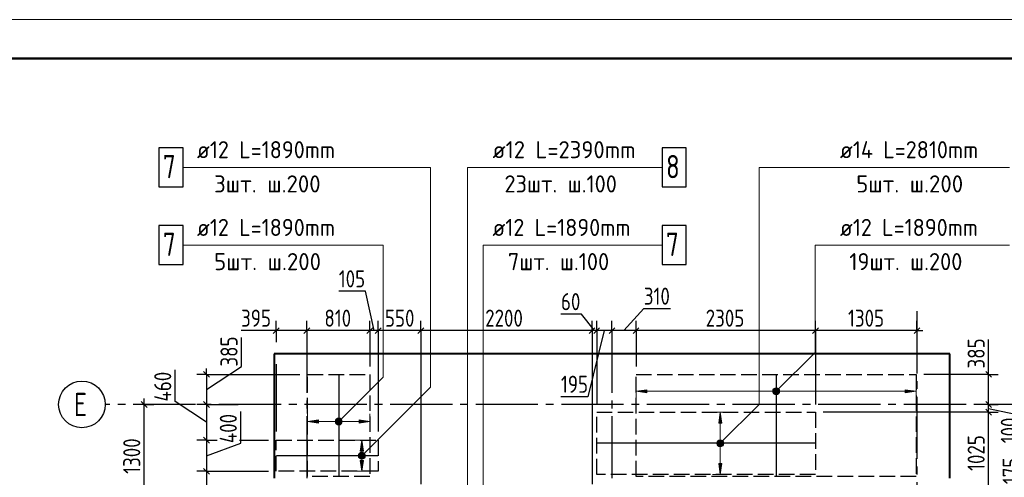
# Model space of a CAD drawing. Header units: millimetres. Extents: x 40580 to 1168286, y -220995 to 81020.
# Tile 89 of 194: x 343568 to 356220, y -104556 to -98668. Entities that reach past the tile are written whole.
import ezdxf

# ---------------------------------------------------------------- set-up
doc = ezdxf.new("R2010")
doc.units = ezdxf.units.MM
for name, pattern in [('______2', [270, 200, -70]), ('______5', [1100, 800, -100, 100, -100]), ('CENTER', [2, 1.25, -0.25, 0.25, -0.25])]:
    doc.linetypes.add(name, pattern=pattern)
for name, color, linetype, lineweight in [('Standard', 7, 'Continuous', 25), ('ДОП Верх по Х', 7, 'Continuous', 25), ('ОСИ', 7, 'CENTER', 15), ('Основная', 7, 'Continuous', 40), ('Позиционная метка номер позиции', 7, 'Continuous', 13), ('Примечания', 7, 'Continuous', 13)]:
    doc.layers.add(name, color=color, linetype=linetype, lineweight=lineweight)
doc.styles.add('GOST 2.304-81', font='txt')
doc.styles.add('ISOCPEUR', font='isocpeur.ttf')

msp = doc.modelspace()

# ---------------------------------------------------------------- hatches: boundary and pattern name
at = {"layer": 'ДОП Верх по Х', "linetype": 'Continuous', "lineweight": 13, "transparency": 33554687}
for points in [[(351628.3, -103468.4), (351488.3, -103448.4), (351628.3, -103428.4)], [(347408.3, -103857.4), (347268.3, -103837.4), (347408.3, -103817.4)], [(347985.4, -104338.4), (347965.4, -104478.4), (347945.4, -104338.4)], [(352590.6, -104378.4), (352570.6, -104518.4), (352550.6, -104378.4)]]:
    msp.add_hatch(color=7, dxfattribs=at).paths.add_polyline_path(points, flags=16)
for points in [[(353256, -103467.2), (353256, -103429.7), (353250.8, -103448.4)], [(353256, -103429.7), (353269.5, -103480.7), (353269.5, -103416.2)], [(353256, -103429.7), (353256, -103467.2), (353269.5, -103480.7)], [(353269.5, -103416.2), (353288.3, -103485.9), (353288.3, -103410.9)], [(353269.5, -103416.2), (353269.5, -103480.7), (353288.3, -103485.9)], [(353288.3, -103410.9), (353288.3, -103485.9), (353307, -103480.7)], [(353288.3, -103410.9), (353307, -103480.7), (353307, -103416.2)], [(353307, -103416.2), (353307, -103480.7), (353320.5, -103467.2)], [(353307, -103416.2), (353320.5, -103467.2), (353320.5, -103429.7)], [(353320.5, -103429.7), (353320.5, -103467.2), (353325.8, -103448.4)], [(354948.3, -103468.4), (355088.3, -103448.4), (354948.3, -103428.4)], [(352590.6, -103858.4), (352570.6, -103718.4), (352550.6, -103858.4)], [(347636, -103856.2), (347636, -103818.7), (347630.8, -103837.4)], [(347636, -103818.7), (347649.5, -103869.7), (347649.5, -103805.2)], [(347636, -103818.7), (347636, -103856.2), (347649.5, -103869.7)], [(347649.5, -103805.2), (347668.3, -103874.9), (347668.3, -103799.9)], [(347649.5, -103805.2), (347649.5, -103869.7), (347668.3, -103874.9)], [(347668.3, -103799.9), (347668.3, -103874.9), (347687, -103869.7)], [(347668.3, -103799.9), (347687, -103869.7), (347687, -103805.2)], [(347687, -103805.2), (347687, -103869.7), (347700.5, -103856.2)], [(347687, -103805.2), (347700.5, -103856.2), (347700.5, -103818.7)], [(347700.5, -103818.7), (347700.5, -103856.2), (347705.8, -103837.4)], [(347928.3, -103857.4), (348068.3, -103837.4), (347928.3, -103817.4)], [(347985.4, -104218.4), (347965.4, -104078.4), (347945.4, -104218.4)], [(352533.1, -104118.4), (352608.1, -104118.4), (352602.9, -104099.7)], [(352533.1, -104118.4), (352602.9, -104099.7), (352538.4, -104099.7)], [(352538.4, -104137.2), (352608.1, -104118.4), (352533.1, -104118.4)], [(352538.4, -104099.7), (352602.9, -104099.7), (352589.4, -104086.2)], [(352538.4, -104099.7), (352589.4, -104086.2), (352551.9, -104086.2)], [(352538.4, -104137.2), (352602.9, -104137.2), (352608.1, -104118.4)], [(352551.9, -104086.2), (352589.4, -104086.2), (352570.6, -104080.9)], [(347933.1, -104259.7), (347997.6, -104259.7), (347984.1, -104246.2)], [(347933.1, -104259.7), (347984.1, -104246.2), (347946.6, -104246.2)], [(347946.6, -104246.2), (347984.1, -104246.2), (347965.4, -104240.9)], [(352551.9, -104150.7), (352602.9, -104137.2), (352538.4, -104137.2)], [(352551.9, -104150.7), (352589.4, -104150.7), (352602.9, -104137.2)], [(352589.4, -104150.7), (352551.9, -104150.7), (352570.6, -104155.9)], [(347927.9, -104278.4), (348002.9, -104278.4), (347997.6, -104259.7)], [(347927.9, -104278.4), (347997.6, -104259.7), (347933.1, -104259.7)], [(347933.1, -104297.2), (348002.9, -104278.4), (347927.9, -104278.4)], [(347933.1, -104297.2), (347997.6, -104297.2), (348002.9, -104278.4)], [(347946.6, -104310.7), (347997.6, -104297.2), (347933.1, -104297.2)], [(347946.6, -104310.7), (347984.1, -104310.7), (347997.6, -104297.2)], [(347984.1, -104310.7), (347946.6, -104310.7), (347965.4, -104315.9)]]:
    msp.add_hatch(color=7, dxfattribs=at).paths.add_polyline_path(points)
at = {"layer": 'Позиционная метка номер позиции', "linetype": 'Continuous', "lineweight": 13, "transparency": 33554687}
for points in [[(353245, -103437), (353320.1, -103480.3), (353256.5, -103416.6)], [(353245, -103459.9), (353299.7, -103491.7), (353245, -103437)], [(353245, -103437), (353299.7, -103491.7), (353320.1, -103480.3)], [(353276.8, -103491.7), (353245, -103459.9), (353256.5, -103480.3)], [(353245, -103459.9), (353276.8, -103491.7), (353299.7, -103491.7)], [(353256.5, -103416.6), (353331.6, -103459.9), (353276.8, -103405.2)], [(353256.5, -103416.6), (353320.1, -103480.3), (353331.6, -103459.9)], [(353276.8, -103405.2), (353331.6, -103459.9), (353331.6, -103437)], [(353276.8, -103405.2), (353331.6, -103437), (353299.7, -103405.2)], [(353299.7, -103405.2), (353331.6, -103437), (353320.1, -103416.6)], [(347625, -103826), (347700.1, -103869.3), (347636.5, -103805.6)], [(347625, -103848.9), (347679.7, -103880.7), (347625, -103826)], [(347625, -103826), (347679.7, -103880.7), (347700.1, -103869.3)], [(347656.8, -103880.7), (347625, -103848.9), (347636.5, -103869.3)], [(347625, -103848.9), (347656.8, -103880.7), (347679.7, -103880.7)], [(347636.5, -103805.6), (347711.6, -103848.9), (347656.8, -103794.2)], [(347636.5, -103805.6), (347700.1, -103869.3), (347711.6, -103848.9)], [(347656.8, -103794.2), (347711.6, -103848.9), (347711.6, -103826)], [(347656.8, -103794.2), (347711.6, -103826), (347679.7, -103794.2)], [(347679.7, -103794.2), (347711.6, -103826), (347700.1, -103805.6)], [(352527.4, -104107), (352602.4, -104150.3), (352538.8, -104086.6)], [(352527.4, -104129.9), (352582.1, -104161.7), (352527.4, -104107)], [(352527.4, -104107), (352582.1, -104161.7), (352602.4, -104150.3)], [(352538.8, -104086.6), (352613.9, -104129.9), (352559.2, -104075.2)], [(352538.8, -104086.6), (352602.4, -104150.3), (352613.9, -104129.9)], [(352559.2, -104075.2), (352613.9, -104129.9), (352613.9, -104107)], [(352559.2, -104075.2), (352613.9, -104107), (352582.1, -104075.2)], [(352582.1, -104075.2), (352613.9, -104107), (352602.4, -104086.6)], [(347922.1, -104267), (347997.2, -104310.3), (347933.6, -104246.6)], [(347933.6, -104246.6), (348008.6, -104289.9), (347953.9, -104235.2)], [(347933.6, -104246.6), (347997.2, -104310.3), (348008.6, -104289.9)], [(347953.9, -104235.2), (348008.6, -104289.9), (348008.6, -104267)], [(347953.9, -104235.2), (348008.6, -104267), (347976.8, -104235.2)], [(347976.8, -104235.2), (348008.6, -104267), (347997.2, -104246.6)], [(352559.2, -104161.7), (352527.4, -104129.9), (352538.8, -104150.3)], [(352527.4, -104129.9), (352559.2, -104161.7), (352582.1, -104161.7)], [(347922.1, -104289.9), (347976.8, -104321.7), (347922.1, -104267)], [(347922.1, -104267), (347976.8, -104321.7), (347997.2, -104310.3)], [(347953.9, -104321.7), (347922.1, -104289.9), (347933.6, -104310.3)], [(347922.1, -104289.9), (347953.9, -104321.7), (347976.8, -104321.7)]]:
    msp.add_hatch(color=7, dxfattribs=at).paths.add_polyline_path(points)

# ---------------------------------------------------------------- linework, layer by layer
at = {"layer": 'Standard', "color": 7, "linetype": 'Continuous', "lineweight": -3, "transparency": 33554687}
for p, q in [((348012.2, -102162.7), (347668.3, -102162.7)), ((348121.8, -102668.4), (348012.2, -102162.7)), ((350789.2, -102456.1), (350523.3, -102456.1)), ((350952.8, -102668.4), (350789.2, -102456.1)), ((351333.3, -102668.4), (351588.3, -102385.6)), ((351588.3, -102385.6), (351932.4, -102385.6)), ((346788.3, -102668.4), (346413.1, -102668.4)), ((346863.3, -102668.4), (346788.3, -102668.4)), ((347258.3, -102668.4), (346863.3, -102668.4)), ((348068.3, -102668.4), (347258.3, -102668.4)), ((348175.3, -102668.4), (348068.3, -102668.4)), ((348723.3, -102668.4), (348175.3, -102668.4)), ((350923.3, -102668.4), (348723.3, -102668.4)), ((351080.3, -102668.4), (350867.2, -103518.5)), ((350982.3, -102668.4), (350923.3, -102668.4)), ((351178.3, -102668.4), (350982.3, -102668.4)), ((351488.3, -102668.4), (351178.3, -102668.4)), ((355098.3, -102668.4), (355173.3, -102668.4)), ((346418.3, -103131.4), (346418.3, -102756.2)), ((356018.3, -103156.4), (356018.3, -102781.3)), ((345566.3, -103581), (345566.3, -103174.4)), ((345968.3, -103424.9), (346418.3, -103131.4)), ((345968.3, -103231.4), (345968.3, -103156.4)), ((356018.3, -103231.4), (356018.3, -103156.4)), ((356018.3, -103618.4), (356018.3, -103231.4)), ((345168.3, -103618.4), (345168.3, -103543.4)), ((345168.3, -104918.4), (345168.3, -103618.4)), ((345968.3, -103848.4), (345566.3, -103581)), ((345968.3, -103618.4), (345968.3, -104078.4)), ((350867.2, -103518.5), (350523.3, -103518.5)), ((356018.3, -103718.4), (356018.3, -103618.4)), ((346408.9, -104116.7), (346408.9, -103710.1)), ((356018.3, -103668.4), (356444.7, -103758.7)), ((356018.3, -104743.4), (356018.3, -103718.4)), ((345968.3, -104278.4), (346408.9, -104116.7)), ((345968.3, -104478.4), (345968.3, -104918.4))]:
    msp.add_line(p, q, dxfattribs=at)
at = {"layer": 'Standard', "color": 251, "linetype": 'Continuous', "lineweight": -3, "true_color": 0x656565, "transparency": 33554687}
for p, q in [((346863.3, -102668.4), (346863.3, -102543.4)), ((347258.3, -102668.4), (347258.3, -102543.4)), ((348068.3, -102668.4), (348068.3, -102543.4)), ((348175.3, -102668.4), (348175.3, -102543.4)), ((348723.3, -102668.4), (348723.3, -102543.4)), ((350923.3, -102668.4), (350923.3, -102543.4)), ((350982.3, -102668.4), (350982.3, -102543.4)), ((351178.3, -102668.4), (351178.3, -102543.4)), ((351488.3, -102668.4), (351488.3, -102543.4)), ((353794.3, -102668.4), (353794.3, -102543.4)), ((355098.3, -102668.4), (355098.3, -102543.4)), ((346863.3, -102668.4), (346863.3, -102793.4)), ((346863.3, -102668.4), (346863.3, -102816.6)), ((347258.3, -102668.4), (347258.3, -102793.4)), ((347258.3, -102668.4), (347258.3, -102668.4)), ((348068.3, -102668.4), (348068.3, -102793.4)), ((348175.3, -102668.4), (348175.3, -102793.4)), ((348723.3, -102668.4), (348723.3, -102793.4)), ((350923.3, -102668.4), (350923.3, -102793.4)), ((350982.3, -102668.4), (350982.3, -102793.4)), ((351178.3, -102668.4), (351178.3, -102793.4)), ((351488.3, -102668.4), (351488.3, -102793.4)), ((353794.3, -102668.4), (353794.3, -102793.4)), ((355098.3, -102668.4), (355098.3, -102793.4)), ((355098.3, -102668.4), (355098.3, -102668.4)), ((346863.3, -103101.4), (346863.3, -103968.4)), ((345968.3, -103231.4), (345843.3, -103231.4)), ((345968.3, -103231.4), (346093.3, -103231.4)), ((356018.3, -103231.4), (355893.3, -103231.4)), ((356018.3, -103231.4), (356143.3, -103231.4)), ((345168.3, -103618.4), (345043.3, -103618.4)), ((345168.3, -103618.4), (345293.3, -103618.4)), ((345168.3, -103618.4), (345168.3, -103618.4)), ((345968.3, -103618.4), (345843.3, -103618.4)), ((345968.3, -103618.4), (346093.3, -103618.4)), ((356018.3, -103618.4), (355893.3, -103618.4)), ((356018.3, -103618.4), (356143.3, -103618.4)), ((356018.3, -103618.4), (356018.3, -103618.4)), ((356018.3, -103718.4), (355893.3, -103718.4)), ((356018.3, -103718.4), (356143.3, -103718.4)), ((345968.3, -104078.4), (345843.3, -104078.4)), ((345968.3, -104078.4), (346093.3, -104078.4)), ((345968.3, -104478.4), (345843.3, -104478.4)), ((345968.3, -104478.4), (346093.3, -104478.4))]:
    msp.add_line(p, q, dxfattribs=at)
at = {"layer": 'Standard', "color": 7, "linetype": 'Continuous', "lineweight": 25, "transparency": 33554687}
for p, q in [((346900.8, -102630.9), (346825.8, -102705.9)), ((347295.8, -102630.9), (347220.8, -102705.9)), ((348105.8, -102630.9), (348030.8, -102705.9)), ((348212.8, -102630.9), (348137.8, -102705.9)), ((348760.8, -102630.9), (348685.8, -102705.9)), ((350960.8, -102630.9), (350885.8, -102705.9)), ((351019.8, -102630.9), (350944.8, -102705.9)), ((351215.8, -102630.9), (351140.8, -102705.9)), ((351525.8, -102630.9), (351450.8, -102705.9)), ((353831.8, -102630.9), (353756.8, -102705.9)), ((355135.8, -102630.9), (355060.8, -102705.9)), ((345930.8, -103193.9), (346005.8, -103268.9)), ((356055.8, -103268.9), (355980.8, -103193.9)), ((345205.8, -103655.9), (345130.8, -103580.9)), ((345930.8, -103580.9), (346005.8, -103655.9)), ((356055.8, -103655.9), (355980.8, -103580.9)), ((356055.8, -103755.9), (355980.8, -103680.9)), ((345930.8, -104040.9), (346005.8, -104115.9)), ((345930.8, -104440.9), (346005.8, -104515.9))]:
    msp.add_line(p, q, dxfattribs=at)
at = {"layer": 'Standard', "color": 7, "linetype": 'Continuous', "lineweight": 13, "transparency": 33554687}
msp.add_lwpolyline([(341068.3, -128368.4), (383068.3, -128368.4), (383068.3, -98668.4), (341068.3, -98668.4), (341068.3, -128368.4)], close=True, dxfattribs=at)
at = {"layer": 'Standard', "color": 7, "linetype": 'Continuous', "lineweight": 50, "transparency": 33554687}
msp.add_lwpolyline([(343068.3, -99168.4), (382568.3, -99168.4), (382568.3, -127868.4), (343068.3, -127868.4), (343068.3, -99168.4)], close=True, dxfattribs=at)
at = {"layer": 'Standard', "color": 251, "linetype": 'Continuous', "lineweight": -3, "true_color": 0x656565, "transparency": 33554687}
for points in [[(348068.3, -102668.4), (348068.3, -103006.3), (348068.3, -103006.3), (348068.3, -103071.7), (348068.3, -103071.7), (348068.3, -103131.4)], [(348175.3, -102668.4), (348175.3, -103000.1), (348175.3, -103000.1), (348175.3, -103064.3), (348175.3, -103064.3), (348175.3, -103968.4)], [(348723.3, -102668.4), (348723.3, -102968.3), (348723.3, -102968.3), (348723.3, -103026.7), (348723.3, -103026.7), (348723.3, -104643.4)], [(350923.3, -102668.4), (350923.3, -102840.5), (350923.3, -102840.5), (350923.3, -102875.3), (350923.3, -102875.3), (350923.3, -103048.6), (350923.3, -103048.6), (350923.3, -103401.7), (350923.3, -103401.7), (350923.3, -104643.4)], [(350982.3, -102668.4), (350982.3, -102837.1), (350982.3, -102837.1), (350982.3, -102871.3), (350982.3, -102871.3), (350982.3, -103041.4), (350982.3, -103041.4), (350982.3, -103388.1), (350982.3, -103388.1), (350982.3, -103618.4)], [(351178.3, -102668.4), (351178.3, -102825.7), (351178.3, -102825.7), (351178.3, -102857.8), (351178.3, -102857.8), (351178.3, -103017.5), (351178.3, -103017.5), (351178.3, -103081.4)], [(351488.3, -102668.4), (351488.3, -102807.7), (351488.3, -102807.7), (351488.3, -102836.5), (351488.3, -102836.5), (351488.3, -102979.7), (351488.3, -102979.7), (351488.3, -103131.4)], [(353794.3, -102668.4), (353794.3, -102673.8), (353794.3, -102673.8), (353794.3, -102677.9), (353794.3, -102677.9), (353794.3, -102698.3), (353794.3, -102698.3), (353794.3, -102717.4), (353794.3, -102717.4), (353794.3, -102740), (353794.3, -102740), (353794.3, -103618.4)], [(345968.3, -103231.4), (346274.3, -103231.4), (346274.3, -103231.4), (346377.4, -103231.4), (346377.4, -103231.4), (346390.8, -103231.4), (346390.8, -103231.4), (346400.7, -103231.4), (346400.7, -103231.4), (346401.3, -103231.4), (346401.3, -103231.4), (347168.3, -103231.4)], [(356018.3, -103231.4), (355659.1, -103231.4), (355659.1, -103231.4), (355188.3, -103231.4)], [(345968.3, -103618.4), (346239.7, -103618.4), (346239.7, -103618.4), (346330.2, -103618.4), (346330.2, -103618.4), (346373.5, -103618.4)], [(356018.3, -103718.4), (355715.5, -103718.4), (355715.5, -103718.4), (353894.3, -103718.4)], [(345968.3, -104078.4), (346075.9, -104078.4), (346075.9, -104078.4), (346107, -104078.4)], [(346391.9, -104078.4), (346392.6, -104078.4), (346392.6, -104078.4), (346401.3, -104078.4), (346401.3, -104078.4), (346763.3, -104078.4)], [(345968.3, -104478.4), (346195.6, -104478.4), (346195.6, -104478.4), (346401.3, -104478.4), (346401.3, -104478.4), (346763.3, -104478.4)]]:
    msp.add_lwpolyline(points, dxfattribs=at)
at = {"layer": 'Standard', "color": 7, "linetype": 'Continuous', "lineweight": -3, "transparency": 33554687}
for points in [[(353794.3, -102668.4), (353782.1, -102668.4), (353782.1, -102668.4), (353534.7, -102668.4), (353534.7, -102668.4), (353430.2, -102668.4), (353430.2, -102668.4), (351488.3, -102668.4)], [(355098.3, -102668.4), (353932.6, -102668.4), (353932.6, -102668.4), (353874.4, -102668.4), (353874.4, -102668.4), (353794.3, -102668.4)], [(345968.3, -103231.4), (345968.3, -103458.3), (345968.3, -103458.3), (345968.3, -103618.4)], [(345968.3, -104078.4), (345968.3, -104395.8), (345968.3, -104395.8), (345968.3, -104478.4)]]:
    msp.add_lwpolyline(points, dxfattribs=at)
at = {"layer": 'ДОП Верх по Х', "color": 7, "linetype": 'Continuous', "lineweight": 13, "transparency": 33554687}
for p, q in [((345870.3, -100568.4), (347868.3, -100568.4)), ((349623.3, -100568.4), (351687.3, -100568.4)), ((354088.3, -100568.4), (356152.3, -100568.4)), ((345870.3, -101568.4), (347868.3, -101568.4)), ((349623.3, -101568.4), (351621.3, -101568.4)), ((354088.3, -101568.4), (356086.3, -101568.4))]:
    msp.add_line(p, q, dxfattribs=at)
at = {"layer": 'ДОП Верх по Х', "color": 7, "linetype": 'Continuous', "lineweight": 25, "transparency": 33554687}
for p, q in [((347668.3, -103237.4), (347668.3, -104537.4)), ((353288.3, -103237.4), (353288.3, -104537.4)), ((353787.3, -104118.4), (350989.3, -104118.4)), ((348169.3, -104278.4), (346869.3, -104278.4))]:
    msp.add_line(p, q, dxfattribs=at)
at = {"layer": 'ДОП Верх по Х', "color": 251, "linetype": 'Continuous', "lineweight": 13, "true_color": 0x494949, "transparency": 33554687}
for p, q in [((351488.3, -103448.4), (351488.3, -103348.4)), ((355088.3, -103448.4), (355088.3, -103348.4)), ((351488.3, -103448.4), (351628.3, -103428.4)), ((351628.3, -103468.4), (351488.3, -103448.4)), ((351488.3, -103448.4), (351488.3, -103548.4)), ((351488.3, -103448.4), (351488.3, -103448.4)), ((351628.3, -103428.4), (351628.3, -103468.4)), ((351628.3, -103448.4), (353258.3, -103448.4)), ((353288.3, -103410.9), (353288.3, -103410.9)), ((353288.3, -103485.9), (353288.3, -103485.9)), ((353318.3, -103448.4), (354948.3, -103448.4)), ((355088.3, -103448.4), (354948.3, -103428.4)), ((354948.3, -103428.4), (354948.3, -103468.4)), ((354948.3, -103468.4), (355088.3, -103448.4)), ((355088.3, -103448.4), (355088.3, -103548.4)), ((355088.3, -103448.4), (355088.3, -103448.4)), ((347268.3, -103837.4), (347268.3, -103737.4)), ((348068.3, -103837.4), (348068.3, -103737.4)), ((352570.6, -103718.4), (352470.6, -103718.4)), ((352570.6, -103718.4), (352550.6, -103858.4)), ((352590.6, -103858.4), (352570.6, -103718.4)), ((352570.6, -103718.4), (352670.6, -103718.4)), ((352570.6, -103718.4), (352570.6, -103718.4)), ((347268.3, -103837.4), (347408.3, -103817.4)), ((347408.3, -103857.4), (347268.3, -103837.4)), ((347268.3, -103837.4), (347268.3, -103937.4)), ((347268.3, -103837.4), (347268.3, -103837.4)), ((347408.3, -103817.4), (347408.3, -103857.4)), ((347408.3, -103837.4), (347638.3, -103837.4)), ((347668.3, -103799.9), (347668.3, -103799.9)), ((347698.3, -103837.4), (347928.3, -103837.4)), ((348068.3, -103837.4), (347928.3, -103817.4)), ((347928.3, -103817.4), (347928.3, -103857.4)), ((347928.3, -103857.4), (348068.3, -103837.4)), ((348068.3, -103837.4), (348068.3, -103937.4)), ((348068.3, -103837.4), (348068.3, -103837.4)), ((352550.6, -103858.4), (352590.6, -103858.4)), ((352570.6, -104088.4), (352570.6, -103858.4)), ((347668.3, -103874.9), (347668.3, -103874.9)), ((347965.4, -104078.4), (347865.4, -104078.4)), ((347965.4, -104078.4), (347945.4, -104218.4)), ((347985.4, -104218.4), (347965.4, -104078.4)), ((347965.4, -104078.4), (348065.4, -104078.4)), ((347965.4, -104078.4), (347965.4, -104078.4)), ((352533.1, -104118.4), (352533.1, -104118.4)), ((352608.1, -104118.4), (352608.1, -104118.4)), ((347945.4, -104218.4), (347985.4, -104218.4)), ((347965.4, -104248.4), (347965.4, -104218.4)), ((352570.6, -104378.4), (352570.6, -104148.4)), ((347927.9, -104278.4), (347927.9, -104278.4)), ((347965.4, -104478.4), (347945.4, -104338.4)), ((347945.4, -104338.4), (347985.4, -104338.4)), ((347965.4, -104338.4), (347965.4, -104308.4)), ((347985.4, -104338.4), (347965.4, -104478.4)), ((348002.9, -104278.4), (348002.9, -104278.4)), ((352570.6, -104518.4), (352550.6, -104378.4)), ((352550.6, -104378.4), (352590.6, -104378.4)), ((352590.6, -104378.4), (352570.6, -104518.4)), ((347965.4, -104478.4), (347865.4, -104478.4)), ((347965.4, -104478.4), (348065.4, -104478.4)), ((347965.4, -104478.4), (347965.4, -104478.4)), ((352570.6, -104518.4), (352470.6, -104518.4)), ((352570.6, -104518.4), (352670.6, -104518.4)), ((352570.6, -104518.4), (352570.6, -104518.4))]:
    msp.add_line(p, q, dxfattribs=at)
at = {"layer": 'ДОП Верх по Х', "color": 7, "linetype": 'Continuous', "lineweight": 25, "transparency": 33554687}
for points in [[(345358.3, -100818.4), (345668.3, -100818.4), (345668.3, -100318.4), (345358.3, -100318.4), (345358.3, -100818.4)], [(351823.3, -100818.4), (352133.3, -100818.4), (352133.3, -100318.4), (351823.3, -100318.4), (351823.3, -100818.4)], [(345358.3, -101818.4), (345668.3, -101818.4), (345668.3, -101318.4), (345358.3, -101318.4), (345358.3, -101818.4)], [(351823.3, -101818.4), (352133.3, -101818.4), (352133.3, -101318.4), (351823.3, -101318.4), (351823.3, -101818.4)]]:
    msp.add_lwpolyline(points, dxfattribs=at)
at = {"layer": 'ДОП Верх по Х', "color": 251, "linetype": 'Continuous', "lineweight": 13, "true_color": 0x494949, "transparency": 33554687}
for centre in [(353288.3, -103448.4), (347668.3, -103837.4), (352570.6, -104118.4), (347965.4, -104278.4)]:
    msp.add_circle(centre, 37.5, dxfattribs=at)
at = {"layer": 'ОСИ', "color": 8, "linetype": '______5', "lineweight": -3, "transparency": 33554687}
for p, q in [((355098.3, -102418.4), (355098.3, -113157.6)), ((347258.3, -102668.4), (347258.3, -113157.6)), ((351178.3, -102668.4), (351178.3, -113157.6)), ((376628.3, -103618.4), (344668.3, -103618.4))]:
    msp.add_line(p, q, dxfattribs=at)
at = {"layer": 'ОСИ', "color": 7, "linetype": 'Continuous', "lineweight": -3, "transparency": 33554687}
msp.add_circle((344368.3, -103618.4), 300, dxfattribs=at)
at = {"layer": 'Основная', "transparency": 33554687}
for p, q in [((355518.3, -102968.4), (346838.3, -102968.4)), ((346838.3, -102968.4), (346838.3, -104568.4)), ((355518.3, -104568.4), (355518.3, -102968.4))]:
    msp.add_line(p, q, dxfattribs=at)
at = {"layer": 'Позиционная метка номер позиции', "color": 7, "linetype": 'Continuous', "lineweight": 13, "transparency": 33554687}
for p, q in [((353256.5, -103416.6), (353256.5, -103416.6)), ((353256.5, -103480.3), (353256.5, -103480.3)), ((353320.1, -103416.6), (353320.1, -103416.6)), ((353320.1, -103480.3), (353320.1, -103480.3)), ((347636.5, -103805.6), (347636.5, -103805.6)), ((347636.5, -103869.3), (347636.5, -103869.3)), ((347700.1, -103805.6), (347700.1, -103805.6)), ((347700.1, -103869.3), (347700.1, -103869.3)), ((352538.8, -104086.6), (352538.8, -104086.6)), ((352602.4, -104086.6), (352602.4, -104086.6)), ((347933.6, -104246.6), (347933.6, -104246.6)), ((347997.2, -104246.6), (347997.2, -104246.6)), ((352538.8, -104150.3), (352538.8, -104150.3)), ((352602.4, -104150.3), (352602.4, -104150.3)), ((347933.6, -104310.3), (347933.6, -104310.3)), ((347997.2, -104310.3), (347997.2, -104310.3))]:
    msp.add_line(p, q, dxfattribs=at)
for points in [[(347965.4, -104278.4), (348848.6, -103395.2), (348848.6, -100568.4), (345668.3, -100568.4)], [(348923.3, -105649.4), (349323.3, -105249.4), (349323.3, -100568.4), (351823.3, -100568.4)], [(352570.6, -104118.4), (353070.6, -103618.4), (353070.6, -100568.4), (356288.3, -100568.4)], [(347668.3, -103837.4), (348239, -103266.7), (348239, -101568.4), (345668.3, -101568.4)], [(349961.7, -105278.4), (349523.2, -104840), (349523.2, -101568.4), (351823.3, -101568.4)], [(353288.3, -103448.4), (353788.3, -102948.4), (353788.3, -101568.4), (356288.3, -101568.4)]]:
    msp.add_lwpolyline(points, dxfattribs=at)
for centre in [(353288.3, -103448.4), (347668.3, -103837.4), (352570.6, -104118.4), (347965.4, -104278.4)]:
    msp.add_circle(centre, 45, dxfattribs=at)
at = {"layer": 'Примечания', "color": 7, "linetype": '______2', "lineweight": -3, "transparency": 33554687}
for p, q in [((347268.3, -104543.4), (347268.3, -103231.4)), ((347268.3, -103231.4), (348068.3, -103231.4)), ((348068.3, -103231.4), (348068.3, -104543.4)), ((351488.3, -104543.4), (351488.3, -103231.4)), ((351488.3, -103231.4), (355088.3, -103231.4)), ((355088.3, -103231.4), (355088.3, -104543.4)), ((350982.3, -104518.4), (350982.3, -103718.4)), ((350982.3, -103718.4), (353794.3, -103718.4)), ((353794.3, -103718.4), (353794.3, -104518.4)), ((346863.3, -104478.4), (346863.3, -104078.4)), ((346863.3, -104078.4), (348175.3, -104078.4)), ((348175.3, -104078.4), (348175.3, -104478.4)), ((348175.3, -104478.4), (346863.3, -104478.4)), ((348068.3, -104543.4), (347268.3, -104543.4)), ((353794.3, -104518.4), (350982.3, -104518.4)), ((355088.3, -104543.4), (351488.3, -104543.4))]:
    msp.add_line(p, q, dxfattribs=at)

# ---------------------------------------------------------------- texts
at = {"layer": 'Standard', "color": 7, "linetype": 'Continuous', "lineweight": 25, "transparency": 33554687, "char_height": 220, "attachment_point": 7, "style": 'GOST 2.304-81'}
for s, insert, width in [('105', (347668.3, -102112.7), 469.509), ('310', (351588.3, -102335.6), 469.509), ('60', (350523.3, -102406.1), 391.311), ('395', (346413.1, -102618.4), 500.814), ('810', (347483.4, -102618.4), 485.085), ('550', (348261.6, -102618.4), 500.814), ('2200', (349549.6, -102618.4), 672.628), ('2305', (352383.3, -102618.4), 641.476), ('1305', (354211.8, -102618.4), 594.589), ('195', (350523.3, -103468.4), 469.503)]:
    msp.add_mtext(s, dxfattribs=dict(at, insert=insert, width=width))
at = {"layer": 'Standard', "color": 7, "linetype": 'Continuous', "lineweight": 25, "transparency": 33554687, "char_height": 220, "attachment_point": 7, "rotation": 90, "style": 'GOST 2.304-81'}
for s, insert, width in [('385', (346368.3, -103131.4), 500.814), ('385', (355968.3, -103156.4), 500.814), ('460', (345516.3, -103581), 531.96), ('400', (346358.9, -104116.7), 531.967), ('100', (356394.6, -104118.4), 485.085), ('1300', (345118.3, -104510.8), 610.171), ('1025', (355968.3, -104473.3), 610.171), ('175', (356418.3, -104643.4), 469.509)]:
    msp.add_mtext(s, dxfattribs=dict(at, insert=insert, width=width))
at = {"layer": 'ДОП Верх по Х', "color": 7, "linetype": 'Continuous', "lineweight": 13, "transparency": 33554687, "attachment_point": 7, "style": 'ISOCPEUR'}
for s, insert, char_height, width in [('\\W0.94;ø12 L=1890mm ', (345846.3, -100451.1), 220, 2105.66), ('\\W0.96;ø12 L=2390mm ', (349643.3, -100451.1), 220, 2152.025), ('\\W0.94;ø14 L=2810mm ', (354108.3, -100451.1), 220, 2127.559), ('\\W0.78;7', (345408.3, -100708.4), 300, 326.843), ('\\W0.78;8', (351873.3, -100708.4), 300, 326.834), ('\\W0.97;3шт. ш.200 ', (346066.3, -100891.1), 220, 1713.203), ('\\W0.95;23шт. ш.100 ', (349797.3, -100891.1), 220, 1820.767), ('\\W0.97;5шт. ш.200 ', (354317.3, -100891.1), 220, 1713.203), ('\\W0.94;ø12 L=1890mm ', (345846.3, -101451.1), 220, 2105.66), ('\\W0.94;ø12 L=1890mm ', (349643.3, -101451.1), 220, 2105.666), ('\\W0.94;ø12 L=1890mm ', (354108.3, -101451.1), 220, 2105.673), ('\\W0.78;7', (345408.3, -101708.4), 300, 326.843), ('\\W0.78;7', (351873.3, -101708.4), 300, 326.834), ('\\W0.97;5шт. ш.200 ', (346066.3, -101891.1), 220, 1713.203), ('\\W0.95;7шт. ш.100 ', (349841.3, -101891.1), 220, 1666.178), ('\\W0.95;19шт. ш.200 ', (354229.3, -101891.1), 220, 1820.767)]:
    msp.add_mtext(s, dxfattribs=dict(at, insert=insert, char_height=char_height, width=width))
at = {"layer": 'ОСИ', "color": 7, "linetype": 'Continuous', "lineweight": 25, "transparency": 33554687, "insert": (344263.3, -103768.4), "char_height": 300, "width": 326.834, "attachment_point": 7, "style": 'ISOCPEUR'}
msp.add_mtext('\\W0.78;Е', dxfattribs=at)

doc.saveas('drawing.dxf')
